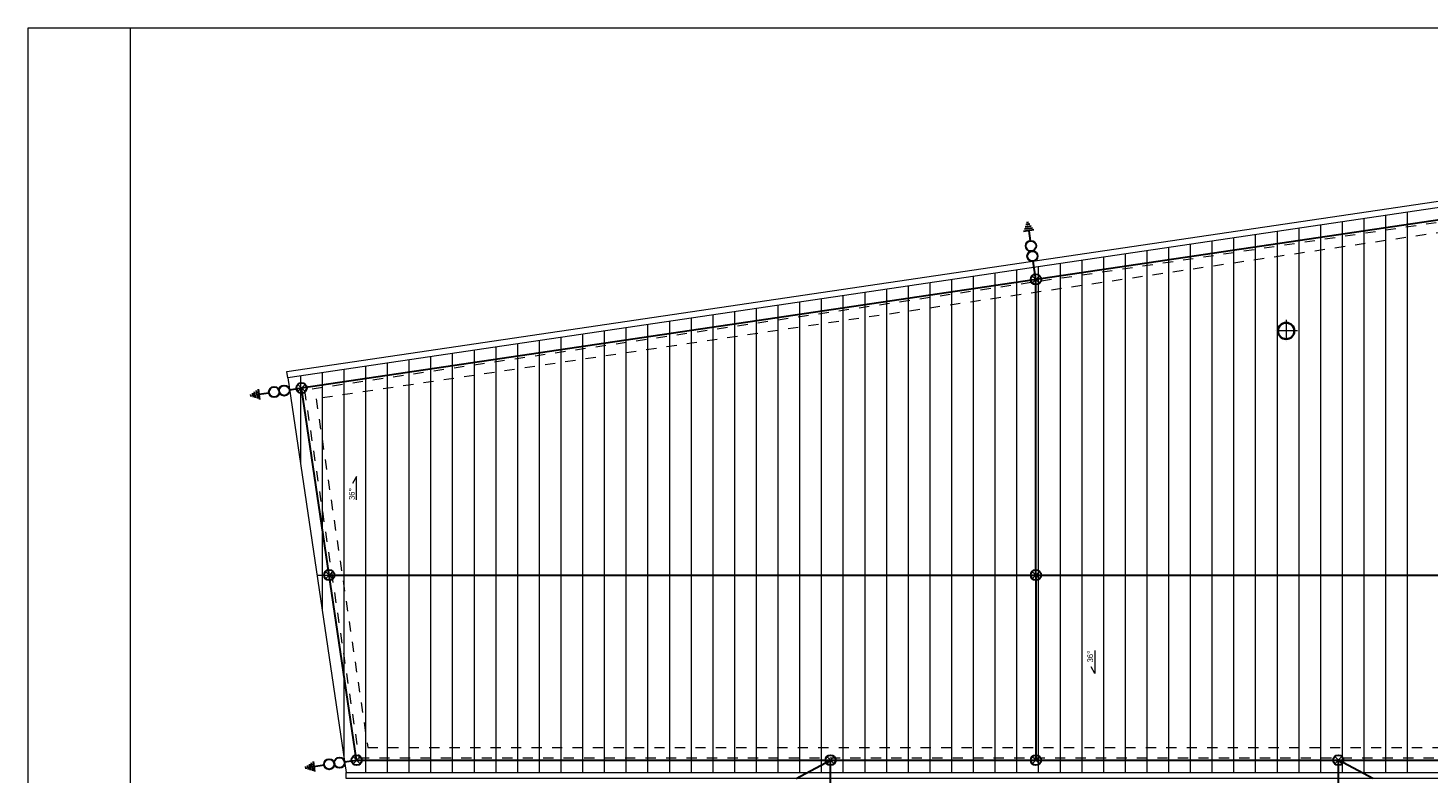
# Model space of a CAD drawing. Header units: metres. Extents: x 10441 to 26910, y 1447 to 8198.
# Tile 2 of 4: x 21070 to 24489, y 6377 to 8198. Entities that reach past the tile are written whole.
import ezdxf

# ---------------------------------------------------------------- set-up
doc = ezdxf.new("R2010")
doc.units = ezdxf.units.M
doc.header["$MEASUREMENT"] = 0
doc.linetypes.add('8', pattern=[0.5, 0.25, -0.25])
doc.linetypes.add('ACAD_ISO04W100', pattern=[30, 24, -3, 0, -3])
for name, color, linetype, lineweight in [('#elektryczne', 7, 'Continuous', 20), ('_cienka', 8, 'Continuous', 5), ('A_B.CIENKIE', 252, 'Continuous', 9), ('A_OPISY', 3, 'Continuous', 18), ('A_STAL CIENKIE', 5, 'Continuous', 0), ('A_WIDOK', 30, '8', 13), ('EB_ODGROM_INSTALACJA ODGROMOWA', 1, 'Continuous', 30)]:
    doc.layers.add(name, color=color, linetype=linetype, lineweight=lineweight)
doc.styles.add('opisy okien', font='txt', dxfattribs={"height": 15})

# ---------------------------------------------------------------- blocks, each defined once
blk = doc.blocks.new('dach 4#DF##')
at = {"layer": '_cienka', "color": 8, "linetype": 'ACAD_ISO04W100', "ltscale": 2}
for p, q in [((16355.8, 8003.9), (16355.8, 7949.1)), ((16383.2, 7976.5), (16328.4, 7976.5))]:
    blk.add_line(p, q, dxfattribs=at)
at = {"layer": '_cienka', "color": 8, "lineweight": 35}
blk.add_circle((16355.8, 7976.5), 20, dxfattribs=at)
at = {"layer": 'A_B.CIENKIE', "color": 8, "linetype": 'Continuous'}
for p, q in [((16492.6, 8243.2), (16492.6, 6897.5)), ((16545.6, 8251), (16545.6, 6897.5)), ((16598.6, 8258.8), (16598.6, 6897.5)), ((16651.6, 8266.7), (16651.6, 6897.5)), ((16280.6, 8211.8), (16280.6, 6897.5)), ((16333.6, 8219.6), (16333.6, 6897.5)), ((16386.6, 8227.5), (16386.6, 6897.5)), ((16439.6, 8235.3), (16439.6, 6897.5)), ((16015.6, 8172.6), (16015.6, 6897.5)), ((16068.6, 8180.4), (16068.6, 6897.5)), ((16121.6, 8188.2), (16121.6, 6897.5)), ((16174.6, 8196.1), (16174.6, 6897.5)), ((16227.6, 8203.9), (16227.6, 6897.5)), ((15803.6, 8141.2), (15803.6, 6897.5)), ((15856.6, 8149), (15856.6, 6897.5)), ((15909.6, 8156.9), (15909.6, 6897.5)), ((15962.6, 8164.7), (15962.6, 6897.5)), ((15591.6, 8109.8), (15591.6, 6897.5)), ((15644.6, 8117.6), (15644.6, 6897.5)), ((15697.6, 8125.5), (15697.6, 6897.5)), ((15750.6, 8133.3), (15750.6, 6897.5)), ((15326.6, 8070.6), (15326.6, 6897.5)), ((15379.6, 8078.4), (15379.6, 6897.5)), ((15432.6, 8086.3), (15432.6, 6897.5)), ((15485.6, 8094.1), (15485.6, 6897.5)), ((15538.6, 8102), (15538.6, 6897.5)), ((15114.6, 8039.2), (15114.6, 6897.5)), ((15167.6, 8047), (15167.6, 6897.5)), ((15167.6, 8047), (15167.6, 6897.5)), ((15220.6, 8054.9), (15220.6, 6897.5)), ((15273.6, 8062.7), (15273.6, 6897.5)), ((14902.6, 8007.8), (14902.6, 6897.5)), ((14955.6, 8015.7), (14955.6, 6897.5)), ((15008.6, 8023.5), (15008.6, 6897.5)), ((15061.6, 8031.3), (15061.6, 6897.5)), ((14637.6, 7968.6), (14637.6, 6897.5)), ((14690.6, 7976.4), (14690.6, 6897.5)), ((14743.6, 7984.3), (14743.6, 6897.5)), ((14796.6, 7992.1), (14796.6, 6897.5)), ((14849.6, 8000), (14849.6, 6897.5)), ((14425.6, 7937.2), (14425.6, 6897.5)), ((14478.6, 7945.1), (14478.6, 6897.5)), ((14531.6, 7952.9), (14531.6, 6897.5)), ((14584.6, 7960.7), (14584.6, 6897.5)), ((14160.6, 7898), (14160.6, 6897.5)), ((14213.6, 7905.8), (14213.6, 6897.5)), ((14213.6, 7905.8), (14213.6, 6897.5)), ((14266.6, 7913.7), (14266.6, 6897.5)), ((14319.6, 7921.5), (14319.6, 6897.5)), ((14372.6, 7929.4), (14372.6, 6897.5)), ((13948.6, 7866.6), (13948.6, 7653)), ((14001.6, 7874.5), (14001.6, 7294.9)), ((14054.6, 7882.3), (14054.6, 6936.8)), ((14107.6, 7890.1), (14107.6, 6897.5))]:
    blk.add_line(p, q, dxfattribs=at)
at = {"layer": 'A_OPISY', "color": 8, "lineweight": 13}
for points in [[(14085.4, 7564), (14085.4, 7620.7), (14076.2, 7603.6)], [(15888.6, 7195.6), (15888.6, 7138.9), (15879.3, 7155.9)]]:
    blk.add_lwpolyline(points, dxfattribs=at)
at = {"layer": 'A_STAL CIENKIE', "color": 8}
for points in [[(13917.7, 7862), (13915.5, 7876.9), (17498.2, 8407.2), (17500.5, 8392.3)], [(17500.5, 6882.5), (14060.5, 6882.5), (14060.5, 6897.5), (17500.5, 6897.5)]]:
    blk.add_lwpolyline(points, close=True, dxfattribs=at)
at = {"layer": 'A_WIDOK', "color": 8, "linetype": 'Continuous', "ltscale": 50}
blk.add_line((13989.1, 7379.8), (17500.5, 7379.8), dxfattribs=at)
blk.add_lwpolyline([(13917.7, 7862), (14060.5, 6897.5), (17500.5, 6897.5), (17500.5, 8392.3)], close=True, dxfattribs=at)
at = {"layer": 'A_WIDOK', "color": 8, "linetype": '8', "ltscale": 100}
for points in [[(13958.6, 7831.7), (14091.5, 6933.5), (17464.5, 6933.5), (17464.5, 8350.6)], [(13987, 7810.6), (14113.1, 6958.5), (17439.5, 6958.5), (17439.5, 8321.6)]]:
    blk.add_lwpolyline(points, close=True, dxfattribs=at)
at = {"layer": 'A_OPISY', "color": 8, "lineweight": 13, "char_height": 14, "width": 347.283, "rotation": 90, "style": 'opisy okien'}
for insert, attachment_point in [((14081.4, 7592.9), 9), ((15884.5, 7166.6), 7)]:
    blk.add_mtext('{\\fArial Narrow|b0|i0|c238|p34;36%%D}', dxfattribs=dict(at, insert=insert, attachment_point=attachment_point))
blk = doc.blocks.new('złącze krzyżowe')
at = {"color": 4, "lineweight": 9}
for p, q in [((-12.6, 0), (12.6, 0)), ((0, 12.6), (0, -12.6))]:
    blk.add_line(p, q, dxfattribs=at)
blk.add_circle((0, 0), 12.6)
blk = doc.blocks.new('poal fund uzi')
at = {"layer": 'EB_ODGROM_INSTALACJA ODGROMOWA', "lineweight": 30}
for p, q in [((83037, 13157), (83037, 13407)), ((83087, 13182), (83087, 13382)), ((83137, 13208), (83137, 13358)), ((83187, 13232), (83187, 13332)), ((83237, 13257), (83237, 13307))]:
    blk.add_line(p, q, dxfattribs=at)
blk.add_lwpolyline([(83037, 13282), (82785, 13282)], dxfattribs=at)
for centre in [(82407, 13282), (82659, 13282)]:
    blk.add_circle(centre, 126, dxfattribs=at)

msp = doc.modelspace()

# ---------------------------------------------------------------- linework, layer by layer
at = {"layer": '#elektryczne', "color": 0, "linetype": 'Continuous', "lineweight": 18}
msp.add_lwpolyline([(21070.1, 4097.5), (21070.1, 8197.5), (26910.1, 8197.5), (26910.1, 4097.5)], close=True, dxfattribs=at)
msp.add_lwpolyline([(21320.1, 4097.5), (21320.1, 8197.5)], dxfattribs=at)
at = {"layer": 'EB_ODGROM_INSTALACJA ODGROMOWA', "linetype": 'Continuous', "lineweight": 30}
for p, q in [((21738.1, 7317.8), (25257.2, 7838.7)), ((23531.5, 7583.2), (23524.9, 7627.4)), ((23531.5, 6860.6), (23531.5, 7583.2)), ((21708.4, 7313.4), (21738.1, 7317.8)), ((21872.7, 6408.3), (21738.1, 7317.8)), ((21805.8, 6860.6), (25257.2, 6860.5)), ((23531.5, 6860.6), (23531.5, 6408.3)), ((21843, 6404), (21872.7, 6408.4)), ((21872.7, 6408.3), (25257.2, 6408.3)), ((22946, 6363.3), (23030, 6408.3)), ((23030, 4343.1), (23030, 6408.3)), ((24270, 5122.5), (24270, 6408.3)), ((24354, 6363.3), (24270, 6408.3))]:
    msp.add_line(p, q, dxfattribs=at)

# ---------------------------------------------------------------- block references
at = {"layer": '#elektryczne', "color": 0, "linetype": 'Continuous', "lineweight": -2}
msp.add_blockref('dach 4#DF##', (7786.7, -519.2), dxfattribs=at)
at = {"layer": 'EB_ODGROM_INSTALACJA ODGROMOWA', "lineweight": 30, "xscale": 0.1, "yscale": 0.1, "zscale": 0.1}
for p, rotation in [((26043.6, -317.5), 98.41952979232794), ((29653.4, 9832.1), 188.4195297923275), ((29788, 8922.6), 188.4195297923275)]:
    msp.add_blockref('poal fund uzi', p, dxfattribs=dict(at, rotation=rotation))
at = {"layer": 'EB_ODGROM_INSTALACJA ODGROMOWA', "rotation": 45}
for p in [(23531.5, 7583.2), (21738.1, 7317.8), (21805.8, 6860.6), (23531.5, 6860.6), (21872.7, 6408.3), (23030, 6408.3), (23531.5, 6408.3), (24270, 6408.3)]:
    msp.add_blockref('złącze krzyżowe', p, dxfattribs=at)

doc.saveas('drawing.dxf')
